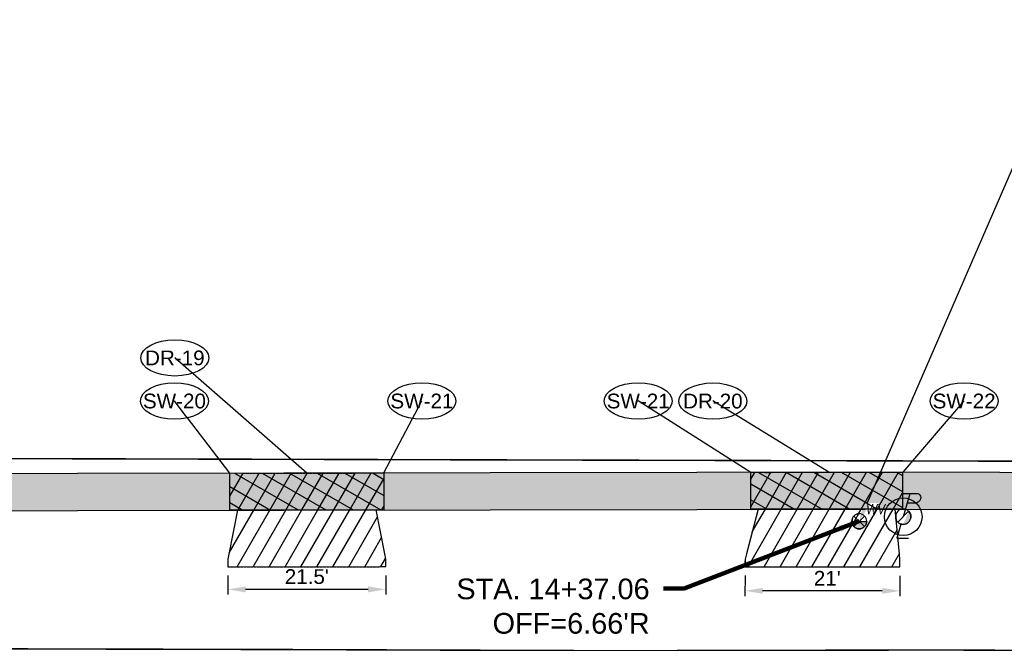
# Model space of a CAD drawing. Extents: x 193175 to 389459, y 288695 to 577709.
# Tile 23 of 30: x 195094 to 195228, y 288788 to 288872. Entities that reach past the tile are written whole.
import ezdxf
from ezdxf import colors
from ezdxf.entities.mleader import LeaderData, LeaderLine
from ezdxf.enums import TextEntityAlignment as Align
from ezdxf.math import Vec2, Vec3

# ---------------------------------------------------------------- set-up
doc = ezdxf.new("R2010")
doc.units = 0
doc.header["$MEASUREMENT"] = 0
doc.header["$PDSIZE"] = 5
doc.linetypes.add('c_p-bn-work-lim', pattern=[0.2, 0.1, -0.1])
doc.linetypes.add('c_p-pv-road-Saw', pattern=[0.4, 0.35, -0.05])
doc.layers.add('0_Working', color=4, linetype='Continuous', plot=False)
for name, color, linetype in [('AN-Text-Notes-Balloon', 7, 'Continuous'), ('C_P-BN-Work-Lim', 2, 'c_p-bn-work-lim'), ('C_P-PV-Drive-Conc', 254, 'Continuous'), ('C_P-PV-Drive-Conc-Hatch', 8, 'Continuous'), ('C_P-PV-Road-Saw', 255, 'c_p-pv-road-Saw'), ('C_P-PV-Walk-Conc', 254, 'Continuous'), ('C_P-PV-Walk-Hatch', 250, 'Continuous'), ('C_P-PV-Walk-Hatch-6IN', 250, 'Continuous'), ('C_P-PV-Walk-Joint', 253, 'Continuous'), ('C_P-PV-Walk-Text', 7, 'Continuous'), ('C_X-UT-Elec-Struc-WO', 7, 'Continuous'), ('C_X-UT-Wat-Struc', 154, 'Continuous'), ('C_X-UT-Wat-Struc-WO', 7, 'Continuous'), ('G_X-AN-Text-Dim', 251, 'Continuous')]:
    doc.layers.add(name, color=color, linetype=linetype)
doc.styles.add('CT_P-Dim', font='arial.ttf')
doc.styles.add('CT_P-Symb', font='arial.ttf')
doc.styles.add('CT_P-Text', font='arial.ttf')
doc.styles.add('CT_X-Symb-N', font='ARIALNI.TTF')
doc.styles.get("Standard").update_dxf_attribs({"font": 'simplex.shx'})
doc.dimstyles.new('CT_P-Dim-Eng_A', dxfattribs={"dimtxt": 0.1, "dimasz": 0.12, "dimexe": 0.035, "dimexo": 0.06, "dimgap": 0.035, "dimtad": 1, "dimdsep": 46, "dimtxsty": 'CT_P-Dim', "dimcen": 0, "dimclrd": 256, "dimclre": 256, "dimclrt": 256, "dimaunit": 1, "dimadec": 6, "dimazin": 0, "dimtfac": 0.75, "dimtix": 1, "dimtmove": 1, "dimatfit": 0, "dimfxl": 1, "dimtolj": 1, "dimtzin": 0, "dimlwd": -1, "dimlwe": -1, "dimarcsym": 0})
pattern_1 = [(60, (0, 0), (-1.623797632, 0.9375), []), (150, (0, 0), (-0.9375, -1.623797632), [])]

# ---------------------------------------------------------------- blocks, each defined once
blk = doc.blocks.new('*D348')
at = {"layer": 'Defpoints', "color": 0, "transparency": 16777216}
for p in [(195122.65, 288798.26), (195144.06, 288798.27), (195122.65, 288795.18)]:
    blk.add_point(p, dxfattribs=at)
at = {"layer": 'G_X-AN-Text-Dim', "transparency": 16777216}
for p, q in [((195122.65, 288797.06), (195122.65, 288794.48)), ((195144.06, 288797.07), (195144.06, 288794.49)), ((195141.66, 288795.19), (195125.05, 288795.18))]:
    blk.add_line(p, q, dxfattribs=at)
for points in [[(195125.05, 288795.58), (195125.05, 288794.78), (195122.65, 288795.18)], [(195141.66, 288795.59), (195141.66, 288794.79), (195144.06, 288795.19)]]:
    blk.add_solid(points, dxfattribs=at)
at = {"layer": 'G_X-AN-Text-Dim', "transparency": 16777216, "insert": (195133.35, 288796.91), "char_height": 2, "attachment_point": 5, "rotation": 0.0154, "style": 'CT_P-Dim'}
blk.add_mtext("\\A1;21.5'", dxfattribs=at)
blk = doc.blocks.new('*D349')
at = {"layer": 'Defpoints', "color": 0, "transparency": 16777216}
for p in [(195192.76, 288798.26), (195213.77, 288798.24), (195192.75, 288794.99)]:
    blk.add_point(p, dxfattribs=at)
at = {"layer": 'G_X-AN-Text-Dim', "transparency": 16777216}
for p, q in [((195192.76, 288797.06), (195192.75, 288794.29)), ((195213.77, 288797.04), (195213.77, 288794.28)), ((195211.37, 288794.98), (195195.15, 288794.99))]:
    blk.add_line(p, q, dxfattribs=at)
for points in [[(195195.16, 288795.39), (195195.15, 288794.59), (195192.75, 288794.99)], [(195211.37, 288795.38), (195211.37, 288794.58), (195213.77, 288794.98)]]:
    blk.add_solid(points, dxfattribs=at)
at = {"layer": 'G_X-AN-Text-Dim', "transparency": 16777216, "insert": (195203.91, 288796.69), "char_height": 2, "attachment_point": 5, "rotation": 359.9567, "style": 'CT_P-Dim'}
blk.add_mtext("\\A1;21'", dxfattribs=at)
blk = doc.blocks.new('C_P-AN-ML-Oval-L')
at = {"transparency": 16777216}
blk.add_wipeout([(0.1836, 0.0607), (0.1956, 0.0504), (0.2064, 0.0382), (0.2146, 0.0246), (0.219, 0.0124), (0.2206, -0.0009), (0.2188, -0.0153), (0.2135, -0.0288), (0.2054, -0.0414), (0.1955, -0.0524), (0.1837, -0.0626), (0.1708, -0.0716), (0.1395, -0.0876), (0.108, -0.0987), (0.075, -0.1065), (0.0382, -0.1116), (0.0006, -0.1133), (-0.0364, -0.1116), (-0.073, -0.1067), (-0.1051, -0.0992), (-0.1361, -0.0885), (-0.1509, -0.0819), (-0.1651, -0.0742), (-0.1784, -0.0656), (-0.1905, -0.0559), (-0.2025, -0.0435), (-0.212, -0.0292), (-0.2174, -0.0156), (-0.2194, -0.001), (-0.2174, 0.0135), (-0.2124, 0.0266), (-0.2055, 0.0377), (-0.1966, 0.0482), (-0.1842, 0.0593), (-0.1707, 0.0689), (-0.1553, 0.0777), (-0.1393, 0.0853), (-0.1059, 0.097), (-0.0697, 0.1053), (-0.0349, 0.1098), (0.0006, 0.1113), (0.0369, 0.1098), (0.0726, 0.105), (0.1075, 0.0969), (0.1399, 0.0855), (0.1704, 0.0698)], dxfattribs=at)
blk.add_ellipse((0.0006, -0.001), major_axis=(-0.2306, 0), ratio=0.532621, dxfattribs=at)
at = {"transparency": 16777216, "style": 'CT_P-Symb'}
blk.add_attdef('XX-X', text='', height=0.1, dxfattribs=at).set_placement((0.0006, -0.001), align=Align.MIDDLE)
blk = doc.blocks.new('_None')
blk = doc.blocks.new('C_X-UT-Wat-Valve-T-ADJ')
blk.add_wipeout([(0, 0.0461), (-0.0119, 0.0445), (-0.023, 0.0399), (-0.0326, 0.0326), (-0.0399, 0.023), (-0.0445, 0.0119), (-0.0461, 0), (-0.0445, -0.0119), (-0.0399, -0.023), (-0.0326, -0.0326), (-0.023, -0.0399), (-0.0119, -0.0445), (0, -0.0461), (0.0119, -0.0445), (0.023, -0.0399), (0.0326, -0.0326), (0.0399, -0.023), (0.0445, -0.0119), (0.0461, 0), (0.0445, 0.0119), (0.0399, 0.023), (0.0326, 0.0326), (0.023, 0.0399), (0.0119, 0.0445)]).dxf.layer = 'C_X-UT-Wat-Struc-WO'
h = blk.add_hatch(color=248)
h.dxf.hatch_style = 1
h.paths.add_polyline_path([(-0.051, 0), (0.051, 0), (0.0501, -0.01), (0.0471, -0.0195), (0.0424, -0.0284), (0.0361, -0.0361), (0.0284, -0.0424), (0.0195, -0.0471), (0.01, -0.0501), (0, -0.051), (-0.01, -0.0501), (-0.0195, -0.0471), (-0.0284, -0.0424), (-0.0361, -0.0361), (-0.0424, -0.0284), (-0.0471, -0.0195), (-0.0501, -0.01)])
at = {"flags": 128}
blk.add_lwpolyline([(0.051, 0, 1), (-0.051, 0, 1)], format="xyb", close=True, dxfattribs=at)
at = {"color": 153, "linetype": 'Continuous'}
blk.add_lwpolyline([(-0.051, 0), (0.051, 0), (0.0501, -0.01), (0.0471, -0.0195), (0.0424, -0.0284), (0.0361, -0.0361), (0.0284, -0.0424), (0.0195, -0.0471), (0.01, -0.0501), (0, -0.051), (-0.01, -0.0501), (-0.0195, -0.0471), (-0.0284, -0.0424), (-0.0361, -0.0361), (-0.0424, -0.0284), (-0.0471, -0.0195), (-0.0501, -0.01)], close=True, dxfattribs=at)
at = {"insert": (0.0474, 0.1178), "char_height": 0.07, "width": 0.077841, "attachment_point": 1, "style": 'CT_X-Symb-N', "bg_fill": 3, "box_fill_scale": 1.1, "bg_fill_color": 256, "bg_fill_transparency": 0}
blk.add_mtext('WV', dxfattribs=at)
for p, q in [((-0.0361, -0.0361), (0.0361, 0.0361)), ((0.0361, -0.0361), (-0.0361, 0.0361))]:
    blk.add_line(p, q)
blk = doc.blocks.new('_C_P-UT-TELE-POLE ADJ')
at = {"flags": 128}
blk.add_lwpolyline([(0.028, 0.1), (0.0821, 0.1, 0.211724), (0.1204, 0.1164, 0.674769), (0.1009, 0.1657), (-0.013, 0.1657)], format="xyb", dxfattribs=at)
blk.add_wipeout([(0.0008, 0.0521), (0.0086, 0.0514), (0.0175, 0.0491), (0.0248, 0.0458), (0.0323, 0.0408), (0.0382, 0.0353), (0.0431, 0.0292), (0.0478, 0.0206), (0.0501, 0.014), (0.0519, 0.0036), (0.0517, -0.0057), (0.0496, -0.0159), (0.0461, -0.0242), (0.0414, -0.0316), (0.037, -0.0367), (0.0296, -0.0428), (0.0239, -0.0463), (0.0157, -0.0496), (0.0068, -0.0516), (-0.0023, -0.052), (-0.0105, -0.051), (-0.0205, -0.0478), (-0.029, -0.0433), (-0.0345, -0.039), (-0.041, -0.0321), (-0.0465, -0.0235), (-0.0497, -0.0154), (-0.0518, -0.0051), (-0.0517, 0.0064), (-0.0487, 0.0185), (-0.0436, 0.0285), (-0.038, 0.0356), (-0.0297, 0.0428), (-0.0218, 0.0473), (-0.0138, 0.0502), (-0.0078, 0.0515)]).dxf.layer = 'C_X-UT-Elec-Struc-WO'
h = blk.add_hatch(color=248)
h.dxf.hatch_style = 1
edge = h.paths.add_edge_path()
edge.add_line((-0.0394, -0.0394), (0.0394, 0.0394))
edge.add_arc((0, 0), 0.0557, -90, 45, ccw=False)
edge.add_arc((0, 0), 0.0557, 225, 270, ccw=False)
for points in [[(0.047, 0.1657), (0, 0)], [(-0.0164, -0.0532), (-0.0457, -0.1546), (0.0395, -0.1546)]]:
    blk.add_lwpolyline(points, dxfattribs=at)
for points in [[(-0.0557, 0, 1), (0.0557, 0, 1)], [(-0.0394, -0.0394), (0.0394, 0.0394, -0.668179), (0, -0.0557, -0.198912)]]:
    blk.add_lwpolyline(points, format="xyb", close=True, dxfattribs=at)
blk = doc.blocks.new('*U326')
at = {"layer": 'C_P-PV-Walk-Text', "color": 7, "linetype": 'Continuous', "lineweight": -3, "insert": (195179.83, 288792.9), "char_height": 2.8, "width": 26.1079, "attachment_point": 6, "style": 'CT_P-Text', "bg_fill": 3, "box_fill_scale": 1.178571, "bg_fill_color": 256, "bg_fill_true_color": 13158600, "bg_fill_transparency": 0}
blk.add_mtext("{\\C256;STA. 14+37.06\\POFF=6.66'R}", dxfattribs=at)
at = {"layer": 'C_P-PV-Walk-Text', "color": 7, "linetype": 'Continuous', "lineweight": -3}
blk.add_leader([(195208.24, 288804.41), (195184.53, 288795.31), (195181.73, 288795.31)], dimstyle='CT_P-Dim-Eng_A', override={"dimscale": 1, "dimasz": 2.8, "dimclrd": 256, "dimlwd": 65535}, dxfattribs=at)

msp = doc.modelspace()

# ---------------------------------------------------------------- hatches: boundary and pattern name
at = {"layer": 'C_P-PV-Walk-Hatch', "transparency": 33554559}
h = msp.add_hatch(color=256, dxfattribs=at)
h.dxf.hatch_style = 1
h.paths.add_polyline_path([(194615.352, 288806.297), (194906.298, 288805.581), (195214.205, 288806.079), (195332.143, 288805.68), (195578.045, 288806.142), (195597.613, 288806.105), (195671.47, 288805.91), (195671.483, 288810.913), (195597.626, 288811.105), (195578.047, 288811.142), (195332.138, 288810.68), (195214.205, 288811.079), (194906.304, 288810.581), (194615.351, 288811.297)])
at = {"layer": 'C_P-PV-Walk-Hatch-6IN'}
h = msp.add_hatch(dxfattribs=at)
h.set_pattern_fill('ANSI37', color=256, scale=0.75, angle=15)
h.set_pattern_definition(pattern_1)
h.paths.add_polyline_path([(195122.939, 288805.933), (195122.931, 288810.931), (195143.773, 288810.965), (195143.773, 288805.965)])

# ---------------------------------------------------------------- linework, layer by layer
at = {"layer": '0_Working'}
msp.add_circle((195214.204, 288805.035), 2.552, dxfattribs=at)
at = {"layer": 'C_P-BN-Work-Lim', "color": 7, "const_width": 0.2, "flags": 128}
msp.add_lwpolyline([(194622.189, 288787.33), (194631.171, 288787.251), (194677.804, 288787.356), (194720.698, 288787.087), (194765.017, 288787.172), (194811.787, 288787.364), (194858.319, 288787.382), (194906.011, 288787.193), (194950.224, 288787.231), (194998.847, 288787.165), (195044.751, 288787.168), (195084.672, 288787.148), (195129.709, 288787.037), (195174.975, 288786.876), (195219.015, 288786.975), (195258.534, 288786.796), (195304.582, 288787.178), (195354.047, 288786.598), (195400.591, 288787.231), (195451.245, 288786.678), (195496.301, 288786.517), (195540.89, 288786.337), (195590.267, 288786.241), (195635.676, 288786.538), (195683.127, 288786.255), (195692.253, 288786.339), (195692.019, 288811.652), (195672.656, 288811.41), (195597.627, 288811.605), (195537.612, 288811.758), (195472.585, 288811.933), (195412.57, 288812.087), (195342.543, 288812.262), (195277.516, 288812.436), (195217.501, 288812.59), (195152.484, 288812.754), (195082.457, 288812.939), (195017.43, 288813.104), (194957.415, 288813.268), (194892.389, 288813.432), (194829.373, 288813.596), (194759.345, 288813.781), (194694.329, 288813.945), (194643.772, 288814.08), (194603.062, 288814.184), (194603.039, 288787.499), (194213.805, 288787.644), (193817.153, 288787.833), (193817.327, 288764.04), (193975.26, 288765.115), (194035.317, 288765.56), (194095.334, 288765.496), (194155.349, 288765.332), (194212.364, 288765.189), (194272.389, 288765.035), (194332.404, 288764.881), (194392.419, 288764.727), (194452.445, 288764.573), (194512.46, 288764.409), (194572.485, 288764.254), (194622.128, 288764.125)], close=True, dxfattribs=at)
at = {"layer": 'C_P-PV-Drive-Conc', "flags": 128}
msp.add_lwpolyline([(195123.939, 288805.933), (195122.79, 288799.975), (195122.652, 288799.26), (195122.652, 288798.26), (195144.056, 288798.266), (195144.056, 288799.266), (195143.918, 288799.987), (195142.773, 288805.963)], close=True, dxfattribs=at)
at = {"layer": 'C_P-PV-Road-Saw', "flags": 128}
for points in [[(195124.697, 288810.934), (195142.025, 288810.962)], [(195195.453, 288811.048), (195212.795, 288811.076)], [(195122.652, 288799.26), (195122.652, 288798.26), (195144.056, 288798.266), (195144.056, 288799.266)], [(195192.758, 288799.26), (195192.757, 288798.26), (195213.77, 288798.244), (195213.771, 288799.244)]]:
    msp.add_lwpolyline(points, dxfattribs=at)
at = {"layer": 'C_P-PV-Walk-Conc', "flags": 128}
msp.add_lwpolyline([(194615.352, 288806.297), (194906.298, 288805.581), (195214.205, 288806.079), (195332.143, 288805.68), (195578.045, 288806.142), (195597.613, 288806.105), (195671.47, 288805.91), (195671.483, 288810.913), (195597.626, 288811.105), (195578.047, 288811.142), (195332.138, 288810.68), (195214.205, 288811.079), (194906.304, 288810.581), (194615.351, 288811.297)], close=True, dxfattribs=at)
at = {"layer": 'C_P-PV-Walk-Hatch-6IN', "flags": 128}
msp.add_lwpolyline([(195122.939, 288805.933), (195122.931, 288810.931), (195143.773, 288810.965), (195143.773, 288805.965)], close=True, dxfattribs=at)

# ---------------------------------------------------------------- dimensions: what is measured, and where the dimension line sits
at = {"layer": 'G_X-AN-Text-Dim'}
for base, p1, p2, angle, text, picture, middle in [((195122.653, 288795.183), (195144.056, 288798.266), (195122.652, 288798.26), 180.01535, "21.5'", '*D348', (195133.354, 288795.186)), ((195192.755, 288794.992), (195213.77, 288798.244), (195192.757, 288798.26), 179.95673, "21'", '*D349', (195203.91, 288794.984))]:
    dim = msp.add_linear_dim(base=base, p1=p1, p2=p2, angle=angle, text=text, dimstyle='CT_P-Dim-Eng_A', override={"dimdec": 1, "dimpost": "'", "dimtmove": 0}, dxfattribs=at)
    dim.commit()
    dim.dimension.update_dxf_attribs({"geometry": picture, "text_midpoint": middle, "dimtype": 161})

# ---------------------------------------------------------------- leaders
at = {"layer": 'AN-Text-Notes-Balloon'}
ml = msp.add_multileader_block('Standard', dxfattribs=at)
ml.set_content('C_P-AN-ML-Oval-L', color=256, scale=20)
ml.set_attribute('XX-X', 'DR-19', width=0)
ml.set_leader_properties(color=256, linetype='ByLayer', lineweight=-1)
ml.set_arrow_properties(name='NONE')
ml.build(insert=Vec2(0, 0))
ml.multileader.update_dxf_attribs({"has_dogleg": 0, "text_right_attachment_type": 3, "dogleg_length": 0.06, "arrow_head_size": 2.4, "scale": 20, "block_connection_type": 1})
ctx = ml.context
ctx.base_point, ctx.scale, ctx.char_height, ctx.arrow_head_size, ctx.landing_gap_size, ctx.plane_origin = Vec3(195115.451, 288826.58), 20, 1.6, 2.4, 0.5, Vec3(195113.868, 288813.878)
ctx.right_attachment, ctx.attachment_type = 3, 1
notes = []
notes.append((ctx, [(1, (1, 1, 0), (195116.651, 288826.58), (-1, 0), 1.2, [(0, [(195133.361, 288810.948)], 0, [])])]))
ctx.block.insert = Vec3(195115.451, 288826.58)
ml = msp.add_multileader_block('Standard', dxfattribs=at)
ml.set_content('C_P-AN-ML-Oval-L', color=256, scale=20)
ml.set_attribute('XX-X', 'SW-20', width=0)
ml.set_leader_properties(color=256, linetype='ByLayer', lineweight=-1)
ml.set_arrow_properties(name='NONE')
ml.build(insert=Vec2(0, 0))
ml.multileader.update_dxf_attribs({"has_dogleg": 0, "text_right_attachment_type": 3, "dogleg_length": 0.06, "arrow_head_size": 2.4, "scale": 20, "block_connection_type": 1})
ctx = ml.context
ctx.base_point, ctx.scale, ctx.char_height, ctx.arrow_head_size, ctx.landing_gap_size, ctx.plane_origin = Vec3(195115.394, 288820.735), 20, 1.6, 2.4, 0.5, Vec3(195093.119, 288808.573)
ctx.right_attachment, ctx.attachment_type = 3, 1
notes.append((ctx, [(1, (1, 1, 0), (195116.594, 288820.735), (-1, 0), 1.2, [(0, [(195122.931, 288810.931)], 0, [])])]))
ctx.block.insert = Vec3(195115.394, 288820.735)
ml = msp.add_multileader_block('Standard', dxfattribs=at)
ml.set_content('C_P-AN-ML-Oval-L', color=256, scale=20)
ml.set_attribute('XX-X', 'SW-21', width=0)
ml.set_leader_properties(color=256, linetype='ByLayer', lineweight=-1)
ml.set_arrow_properties(name='NONE')
ml.build(insert=Vec2(0, 0))
ml.multileader.update_dxf_attribs({"has_dogleg": 0, "text_right_attachment_type": 3, "dogleg_length": 0.06, "arrow_head_size": 2.4, "scale": 20, "block_connection_type": 1})
ctx = ml.context
ctx.base_point, ctx.scale, ctx.char_height, ctx.arrow_head_size, ctx.landing_gap_size, ctx.plane_origin = Vec3(195148.945, 288820.735), 20, 1.6, 2.4, 0.5, Vec3(195126.671, 288808.573)
ctx.right_attachment, ctx.attachment_type = 3, 1
notes.append((ctx, [(0, (1, 1, 0), (195147.745, 288820.735), (1, 0), 1.2, [(0, [(195143.773, 288810.965)], 0, [])])]))
ctx.block.insert = Vec3(195148.945, 288820.735)
ml = msp.add_multileader_block('Standard', dxfattribs=at)
ml.set_content('C_P-AN-ML-Oval-L', color=256, scale=20)
ml.set_attribute('XX-X', 'SW-21', width=0)
ml.set_leader_properties(color=256, linetype='ByLayer', lineweight=-1)
ml.set_arrow_properties(name='NONE')
ml.build(insert=Vec2(0, 0))
ml.multileader.update_dxf_attribs({"has_dogleg": 0, "text_right_attachment_type": 3, "dogleg_length": 0.06, "arrow_head_size": 2.4, "scale": 20, "block_connection_type": 1})
ctx = ml.context
ctx.base_point, ctx.scale, ctx.char_height, ctx.arrow_head_size, ctx.landing_gap_size, ctx.plane_origin = Vec3(195178.267, 288820.735), 20, 1.6, 2.4, 0.5, Vec3(195155.992, 288808.573)
ctx.right_attachment, ctx.attachment_type = 3, 1
notes.append((ctx, [(1, (1, 1, 0), (195179.467, 288820.735), (-1, 0), 1.2, [(0, [(195193.539, 288811.047)], 0, [])])]))
ctx.block.insert = Vec3(195178.267, 288820.735)
ml = msp.add_multileader_block('Standard', dxfattribs=at)
ml.set_content('C_P-AN-ML-Oval-L', color=256, scale=20)
ml.set_attribute('XX-X', 'DR-20', width=0)
ml.set_leader_properties(color=256, linetype='ByLayer', lineweight=-1)
ml.set_arrow_properties(name='NONE')
ml.build(insert=Vec2(0, 0))
ml.multileader.update_dxf_attribs({"has_dogleg": 0, "text_right_attachment_type": 3, "dogleg_length": 0.06, "arrow_head_size": 2.4, "scale": 20, "block_connection_type": 1})
ctx = ml.context
ctx.base_point, ctx.scale, ctx.char_height, ctx.arrow_head_size, ctx.landing_gap_size, ctx.plane_origin = Vec3(195188.389, 288820.729), 20, 1.6, 2.4, 0.5, Vec3(195184.639, 288806.675)
ctx.right_attachment, ctx.attachment_type = 3, 1
notes.append((ctx, [(1, (1, 1, 0), (195189.589, 288820.729), (-1, 0), 1.2, [(0, [(195204.124, 288811.062)], 0, [])])]))
ctx.block.insert = Vec3(195188.389, 288820.729)
ml = msp.add_multileader_block('Standard', dxfattribs=at)
ml.set_content('C_P-AN-ML-Oval-L', color=256, scale=20)
ml.set_attribute('XX-X', 'SW-22', width=0)
ml.set_leader_properties(color=256, linetype='ByLayer', lineweight=-1)
ml.set_arrow_properties(name='NONE')
ml.build(insert=Vec2(0, 0))
ml.multileader.update_dxf_attribs({"has_dogleg": 0, "text_right_attachment_type": 3, "dogleg_length": 0.06, "arrow_head_size": 2.4, "scale": 20, "block_connection_type": 1})
ctx = ml.context
ctx.base_point, ctx.scale, ctx.char_height, ctx.arrow_head_size, ctx.landing_gap_size, ctx.plane_origin = Vec3(195222.451, 288820.735), 20, 1.6, 2.4, 0.5, Vec3(195200.176, 288808.573)
ctx.right_attachment, ctx.attachment_type = 3, 1
notes.append((ctx, [(0, (1, 1, 0), (195221.251, 288820.735), (1, 0), 1.2, [(0, [(195214.205, 288811.079)], 0, [])])]))
ctx.block.insert = Vec3(195222.451, 288820.735)
at = {"layer": 'C_P-PV-Walk-Text'}
ml = msp.add_multileader_mtext('Standard', dxfattribs=at)
ml.set_content('PR. SCHOOL CROSSING AHEAD ASSEMBLY SIGN,\\PS1-1\\PS4-3P\\PW16-2APS', color=256, style='CT_P-Text')
ml.set_leader_properties(color=256)
ml.build(insert=Vec2(0, 0))
ml.multileader.update_dxf_attribs({"dogleg_length": 0.1, "arrow_head_size": 2.8, "scale": 20})
ctx = ml.context
ctx.base_point, ctx.scale, ctx.char_height, ctx.arrow_head_size, ctx.landing_gap_size, ctx.plane_origin = Vec3(194782.6, 288869.101), 20, 2.8, 2.8, 1.2, Vec3(194888.31, 288888.288)
notes.append((ctx, [(0, (1, 1, 0), (194780.6, 288869.101), (1, 0), 2, [(0, [(194779.45, 288814.151)], 0, [])])]))
ctx.mtext.insert, ctx.mtext.width, ctx.mtext.defined_height, ctx.mtext.flow_direction = Vec3(194783.8, 288870.524), 39.83728, 1.017, 5
ml = msp.add_multileader_mtext('Standard', dxfattribs=at)
ml.set_content('EX. 3" PVC PIPE TO BE TRENCHED THROUGH SIDEWALK, THEN RECONNECTED AFTER SIDEWALK,\\PD-5.', color=256, style='CT_P-Text')
ml.set_leader_properties(color=256)
ml.build(insert=Vec2(0, 0))
ml.multileader.update_dxf_attribs({"dogleg_length": 0.1, "arrow_head_size": 2.8, "scale": 20})
ctx = ml.context
ctx.base_point, ctx.scale, ctx.char_height, ctx.arrow_head_size, ctx.landing_gap_size, ctx.plane_origin = Vec3(195413.082, 288862.797), 20, 2.8, 2.8, 1.2, Vec3(195472.31, 288874.712)
ctx.text_align_type = 2
notes.append((ctx, [(1, (1, 1, 0), (195459.872, 288862.797), (-1, 0), 2, [(0, [(195453.703, 288810.909)], 0, [])])]))
ctx.mtext.insert, ctx.mtext.width, ctx.mtext.defined_height, ctx.mtext.alignment, ctx.mtext.flow_direction = Vec3(195456.672, 288864.221), 42.72705, 1.017, 3, 5
ml = msp.add_multileader_mtext('Standard', dxfattribs=at)
ml.set_content("PR. 5' CONCRETE SIDEWALK, S-2", color=256, style='CT_P-Text')
ml.set_leader_properties(color=256)
ml.build(insert=Vec2(0, 0))
ml.multileader.update_dxf_attribs({"text_right_attachment_type": 3, "dogleg_length": 0.1, "arrow_head_size": 2.8, "scale": 20})
ctx = ml.context
ctx.base_point, ctx.scale, ctx.char_height, ctx.arrow_head_size, ctx.landing_gap_size, ctx.plane_origin = Vec3(194904.431, 288855.58), 20, 2.8, 2.8, 1.2, Vec3(194987.917, 288850.097)
ctx.right_attachment = 3
notes.append((ctx, [(0, (1, 1, 0), (194902.431, 288855.58), (1, 0), 2, [(0, [(194900.397, 288810.595)], 0, [])])]))
ctx.mtext.insert, ctx.mtext.width, ctx.mtext.defined_height, ctx.mtext.flow_direction = Vec3(194905.631, 288857.256), 39.41656, 12.332, 5
ml = msp.add_multileader_mtext('Standard', dxfattribs=at)
ml.set_content('CONSTRUCTION WORK LIMITS / RIGHT-OF-WAY', color=256, style='CT_P-Text')
ml.set_leader_properties(color=256)
ml.build(insert=Vec2(0, 0))
ml.multileader.update_dxf_attribs({"text_right_attachment_type": 3, "dogleg_length": 0.1, "arrow_head_size": 2.8, "scale": 20})
ctx = ml.context
ctx.base_point, ctx.scale, ctx.char_height, ctx.arrow_head_size, ctx.landing_gap_size, ctx.plane_origin = Vec3(194712.441, 288844.752), 20, 2.8, 2.8, 1.2, Vec3(194767.867, 288861.838)
ctx.right_attachment = 3
notes.append((ctx, [(0, (1, 1, 0), (194710.441, 288844.752), (1, 0), 2, [(0, [(194700.653, 288813.929)], 0, [])])]))
ctx.mtext.insert, ctx.mtext.width, ctx.mtext.defined_height, ctx.mtext.flow_direction = Vec3(194713.641, 288846.176), 31.21572, 1.017, 5
ml = msp.add_multileader_mtext('Standard', dxfattribs=at)
ml.set_content('\\pxt1;PR. SAWCUT AT ALL DRIVEWAYS\\P\\ptz;(TYP.)', color=256, style='CT_P-Text')
ml.set_leader_properties(color=256)
ml.build(insert=Vec2(0, 0))
ml.multileader.update_dxf_attribs({"dogleg_length": 0.1, "arrow_head_size": 2.8, "scale": 20})
ctx = ml.context
ctx.base_point, ctx.scale, ctx.char_height, ctx.arrow_head_size, ctx.landing_gap_size, ctx.plane_origin = Vec3(195373.88, 288841.388, 5.235), 20, 2.8, 2.8, 1.2, Vec3(195456.789, 288845.553, 5.235)
ctx.text_align_type = 2
notes.append((ctx, [(1, (1, 1, 0), (195402.456, 288841.388, 5.235), (-1, 0), 2, [(0, [(195397.395, 288810.803, 5.235)], 0, [])])]))
ctx.mtext.insert, ctx.mtext.width, ctx.mtext.defined_height, ctx.mtext.alignment, ctx.mtext.flow_direction = Vec3(195399.256, 288843.199, 5.235), 24.50604, 1.017, 3, 5
ml = msp.add_multileader_mtext('Standard', dxfattribs=at)
ml.set_content('CONSTRUCTION WORK LIMITS / RIGHT-OF-WAY', color=256, style='CT_P-Text')
ml.set_leader_properties(color=256)
ml.build(insert=Vec2(0, 0))
ml.multileader.update_dxf_attribs({"dogleg_length": 0.1, "arrow_head_size": 2.8, "scale": 20})
ctx = ml.context
ctx.base_point, ctx.scale, ctx.char_height, ctx.arrow_head_size, ctx.landing_gap_size, ctx.plane_origin = Vec3(195411.726, 288835.503), 20, 2.8, 2.8, 1.2, Vec3(195510.649, 288866.258)
ctx.text_align_type = 2
notes.append((ctx, [(1, (1, 1, 0), (195447.118, 288835.503), (-1, 0), 2, [(0, [(195448.554, 288811.995)], 0, [])])]))
ctx.mtext.insert, ctx.mtext.width, ctx.mtext.defined_height, ctx.mtext.alignment, ctx.mtext.flow_direction = Vec3(195443.918, 288836.927), 31.21572, 1.017, 3, 5
ml = msp.add_multileader_mtext('Standard', dxfattribs=at)
ml.set_content("10' SIDEWALK TRANSITION FROM 5' TO 4' BETWEEN STA 2+66.90' AND 3+09.50'", color=256, style='CT_P-Text')
ml.set_leader_properties(color=256)
ml.build(insert=Vec2(0, 0))
ml.multileader.update_dxf_attribs({"text_right_attachment_type": 3, "dogleg_length": 0.1, "arrow_head_size": 2.8, "scale": 20})
ctx = ml.context
ctx.base_point, ctx.scale, ctx.char_height, ctx.arrow_head_size, ctx.landing_gap_size, ctx.plane_origin = Vec3(194118.907, 288795.62), 20, 2.8, 2.8, 1.2, Vec3(194197.657, 288806.169)
ctx.right_attachment = 3
notes.append((ctx, [(0, (1, 1, 0), (194116.907, 288795.62), (1, 0), 2, [(1, [(194084.041, 288771.507), (194126.712, 288771.41)], 0, [])])]))
ctx.mtext.insert, ctx.mtext.width, ctx.mtext.defined_height, ctx.mtext.flow_direction = Vec3(194120.107, 288797.045), 78.15679, 1.017, 5
for ctx, leaders in notes:
    for number, flags, end, landing, length, lines in leaders:
        leader = LeaderData()
        leader.index, (leader.has_last_leader_line, leader.has_dogleg_vector, leader.attachment_direction) = number, flags
        leader.last_leader_point, leader.dogleg_vector, leader.dogleg_length = Vec3(end), Vec3(landing), length
        for number, points, colour, breaks in lines:
            line = LeaderLine()
            line.index, line.vertices, line.color, line.breaks = number, Vec3.list(points), colors.encode_raw_color(colour), breaks
            leader.lines.append(line)
        ctx.leaders.append(leader)

# ---------------------------------------------------------------- next in the draw order: block references
at = {"layer": '0_Working', "xscale": 18.75, "yscale": 18.75}
msp.add_blockref('_C_P-UT-TELE-POLE ADJ', (195214.204, 288805.035), dxfattribs=at)
at = {"layer": 'C_X-UT-Wat-Struc', "xscale": 20, "yscale": 20}
msp.add_blockref('C_X-UT-Wat-Valve-T-ADJ', (195208.237, 288804.409), dxfattribs=at)

# ---------------------------------------------------------------- next in the draw order: hatches: boundary and pattern name
at = {"layer": 'C_P-PV-Drive-Conc-Hatch'}
h = msp.add_hatch(dxfattribs=at)
h.set_pattern_fill('ANSI31', color=256, scale=0.75, angle=15)
h.set_pattern_definition([(60, (0, 0), (-1.623797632, 0.9375), [])])
h.paths.add_polyline_path([(195602.288, 288806.093), (195600.929, 288799.364), (195600.781, 288798.63), (195600.786, 288797.63), (195624.178, 288797.747), (195624.174, 288798.743), (195624.061, 288799.389), (195622.908, 288806.039)])
h.paths.add_polyline_path([(195536.059, 288806.063), (195533.095, 288799.327), (195532.632, 288798.272), (195532.623, 288797.258), (195550.623, 288797.265), (195550.615, 288798.277), (195550.076, 288799.328), (195546.611, 288806.083)])
h.paths.add_polyline_path([(195469.909, 288805.939), (195471.419, 288804.456), (195472.115, 288799.533), (195472.109, 288798.797), (195472.1, 288797.805), (195495.191, 288797.597), (195495.2, 288798.597), (195494.457, 288799.645), (195490.398, 288805.376), (195490.38, 288805.978)])
h.paths.add_polyline_path([(195409.328, 288798.945), (195409.506, 288799.634), (195411.106, 288805.829), (195427.287, 288805.859), (195430.054, 288799.484), (195430.376, 288798.949), (195430.376, 288797.949), (195409.328, 288797.945)])
h.paths.add_polyline_path([(195389.596, 288805.788), (195388.002, 288799.762), (195387.801, 288798.999), (195387.799, 288798.003), (195404.168, 288797.952), (195404.171, 288798.952), (195403.998, 288799.614), (195402.371, 288805.812)])
h.paths.add_polyline_path([(195318.898, 288805.725), (195315.766, 288799.776), (195315.443, 288799.162), (195315.441, 288798.165), (195339.123, 288798.119), (195339.123, 288799.122), (195338.823, 288799.708), (195335.766, 288805.687)])
h.paths.add_polyline_path([(195258.679, 288805.928), (195256.823, 288799.959), (195256.591, 288799.212), (195256.59, 288798.212), (195273.396, 288798.199), (195273.397, 288799.199), (195273.214, 288799.854), (195271.533, 288805.885)])
h.paths.add_polyline_path([(195194.547, 288806.047), (195192.957, 288800.016), (195192.758, 288799.26), (195192.757, 288798.26), (195213.77, 288798.244), (195213.771, 288799.244), (195213.703, 288799.965), (195213.122, 288806.077)])
h.paths.add_polyline_path([(195123.939, 288805.933), (195122.79, 288799.975), (195122.652, 288799.26), (195122.652, 288798.26), (195144.056, 288798.266), (195144.056, 288799.266), (195143.918, 288799.987), (195142.773, 288805.963)])
h.paths.add_polyline_path([(195059.576, 288810.829), (195059.706, 288812.997), (195070.522, 288812.97), (195070.558, 288810.845)])
h.paths.add_polyline_path([(194996.131, 288805.726), (194996.131, 288805.066), (194993.028, 288799.802), (194992.352, 288798.655), (194992.343, 288797.655), (195000.017, 288797.579), (195015.593, 288797.928), (195015.581, 288798.928), (195015.192, 288799.943), (195013.06, 288805.504), (195013.059, 288805.753)])
h.paths.add_polyline_path([(194935.581, 288805.628), (194935.551, 288804.754), (194933.937, 288799.914), (194933.71, 288799.233), (194933.7, 288798.233), (194948.951, 288798.082), (194948.961, 288799.082), (194948.397, 288800.127), (194945.96, 288804.643), (194945.937, 288805.645)])
h.paths.add_polyline_path([(194866.311, 288805.679), (194865.649, 288803.352), (194862.73, 288799.898), (194862.734, 288799.174), (194862.739, 288798.174), (194879.403, 288798.262), (194879.397, 288799.262), (194879.394, 288799.955), (194877.299, 288804.586), (194877.309, 288805.652)])
h.paths.add_polyline_path([(194801.381, 288799.954), (194801.379, 288799.347), (194801.376, 288798.347), (194823.92, 288798.276), (194823.924, 288799.276), (194823.926, 288799.972), (194820.067, 288803.944), (194819.412, 288805.795), (194805.729, 288805.829), (194804.536, 288802.571)])
h.paths.add_polyline_path([(194737.688, 288805.996), (194736.029, 288800.394), (194735.814, 288799.668), (194735.807, 288798.668), (194751.834, 288798.554), (194751.841, 288799.554), (194751.68, 288800.123), (194750.029, 288805.966)])
h.paths.add_polyline_path([(194671.175, 288800.277), (194671.172, 288799.629), (194671.23, 288799.628), (194671.226, 288798.628), (194690.537, 288798.556), (194690.54, 288799.565), (194690.543, 288800.426), (194687.062, 288805.573), (194687.071, 288806.121), (194676.936, 288806.146), (194676.925, 288805.672)])
at = {"layer": 'C_P-PV-Walk-Hatch-6IN'}
h = msp.add_hatch(dxfattribs=at)
h.set_pattern_fill('ANSI37', color=256, scale=0.75, angle=15)
h.set_pattern_definition(pattern_1)
h.paths.add_polyline_path([(195193.547, 288806.047), (195193.539, 288811.047), (195214.122, 288811.078), (195214.122, 288806.078)])

# ---------------------------------------------------------------- next in the draw order: linework, layer by layer
at = {"layer": 'C_P-PV-Drive-Conc', "flags": 128}
msp.add_lwpolyline([(195194.547, 288806.047), (195192.957, 288800.016), (195192.758, 288799.26), (195192.757, 288798.26), (195213.77, 288798.244), (195213.771, 288799.244), (195213.703, 288799.965), (195213.122, 288806.077)], close=True, dxfattribs=at)
at = {"layer": 'C_P-PV-Walk-Hatch-6IN', "flags": 128}
msp.add_lwpolyline([(195193.547, 288806.047), (195193.539, 288811.047), (195214.122, 288811.078), (195214.122, 288806.078)], close=True, dxfattribs=at)

# ---------------------------------------------------------------- next in the draw order: leaders
at = {"layer": 'C_P-PV-Walk-Text'}
ml = msp.add_multileader_mtext('Standard', dxfattribs=at)
ml.set_content('EX. SCHOOL SIGN TO BE REPLACED WITH SOLAR FLASHING SCHOOL CROSSING ASSEMBLY SIGN, S1-1 AND \\PW16-7P\\PSTA. 8+57.72\\POFF=7.91R', color=256, style='CT_P-Text')
ml.set_leader_properties(color=256)
ml.build(insert=Vec2(0, 0))
ml.multileader.update_dxf_attribs({"dogleg_length": 0.1, "arrow_head_size": 2.8, "scale": 20})
ctx = ml.context
ctx.base_point, ctx.scale, ctx.char_height, ctx.arrow_head_size, ctx.landing_gap_size, ctx.plane_origin = Vec3(194637.732, 288870.916), 20, 2.8, 2.8, 1.2, Vec3(194742.597, 288861.144)
notes = []
notes.append((ctx, [(0, (1, 1, 0), (194635.732, 288870.916), (1, 0), 2, [(0, [(194629.364, 288803.34)], 0, [])])]))
ctx.mtext.insert, ctx.mtext.width, ctx.mtext.defined_height, ctx.mtext.flow_direction = Vec3(194638.932, 288872.339), 40.93168, 2.196, 5
ml = msp.add_multileader_mtext('Standard', dxfattribs=at)
ml.set_content('EX. VAVLE BOX ADJUSTED TO GRADE, R-9', color=256, style='CT_P-Text')
ml.set_leader_properties(color=256)
ml.build(insert=Vec2(0, 0))
ml.multileader.update_dxf_attribs({"dogleg_length": 0.1, "arrow_head_size": 2.8, "scale": 20})
ctx = ml.context
ctx.base_point, ctx.scale, ctx.char_height, ctx.arrow_head_size, ctx.landing_gap_size, ctx.plane_origin = Vec3(195237.428, 288867.042), 20, 2.8, 2.8, 1.2, Vec3(195194.71, 288794.765)
notes.append((ctx, [(0, (1, 1, 0), (195235.428, 288867.042), (1, 0), 2, [(0, [(195208.237, 288804.409)], 0, [])])]))
ctx.mtext.insert, ctx.mtext.width, ctx.mtext.defined_height, ctx.mtext.flow_direction = Vec3(195238.628, 288868.719), 30.40972, 1.017, 5
ml = msp.add_multileader_mtext('Standard', dxfattribs=at)
ml.set_content('EX. VAVLE BOX ADJUSTED TO GRADE, R-10', color=256, style='CT_P-Text')
ml.set_leader_properties(color=256)
ml.build(insert=Vec2(0, 0))
ml.multileader.update_dxf_attribs({"dogleg_length": 0.1, "arrow_head_size": 2.8, "scale": 20})
ctx = ml.context
ctx.base_point, ctx.scale, ctx.char_height, ctx.arrow_head_size, ctx.landing_gap_size, ctx.plane_origin = Vec3(195296.881, 288852.066), 20, 2.8, 2.8, 1.2, Vec3(195270.183, 288803.217)
ctx.text_align_type = 2
notes.append((ctx, [(1, (1, 1, 0), (195330.297, 288852.066), (-1, 0), 2, [(0, [(195332.138, 288806.201)], 0, [])])]))
ctx.mtext.insert, ctx.mtext.width, ctx.mtext.defined_height, ctx.mtext.alignment, ctx.mtext.flow_direction = Vec3(195327.097, 288853.743), 30.40972, 1.017, 3, 5
ml = msp.add_multileader_mtext('Standard', dxfattribs=at)
ml.set_content('EX. VAVLE BOX ADJUSTED TO GRADE, R-8', color=256, style='CT_P-Text')
ml.set_leader_properties(color=256)
ml.build(insert=Vec2(0, 0))
ml.multileader.update_dxf_attribs({"dogleg_length": 0.1, "arrow_head_size": 2.8, "scale": 20})
ctx = ml.context
ctx.base_point, ctx.scale, ctx.char_height, ctx.arrow_head_size, ctx.landing_gap_size, ctx.plane_origin = Vec3(194919.47, 288844.287), 20, 2.8, 2.8, 1.2, Vec3(194892.772, 288795.437)
notes.append((ctx, [(0, (1, 1, 0), (194917.47, 288844.287), (1, 0), 2, [(0, [(194906.299, 288805.081)], 0, [])])]))
ctx.mtext.insert, ctx.mtext.width, ctx.mtext.defined_height, ctx.mtext.flow_direction = Vec3(194920.67, 288845.964), 30.40972, 1.017, 5
ml = msp.add_multileader_mtext('Standard', dxfattribs=at)
ml.set_content('EX. IRON PIN ADJUSTED TO GRADE, R-7', color=256, style='CT_P-Text')
ml.set_leader_properties(color=256)
ml.build(insert=Vec2(0, 0))
ml.multileader.update_dxf_attribs({"dogleg_length": 0.1, "arrow_head_size": 2.8, "scale": 20})
ctx = ml.context
ctx.base_point, ctx.scale, ctx.char_height, ctx.arrow_head_size, ctx.landing_gap_size, ctx.plane_origin = Vec3(194790.132, 288834.889), 20, 2.8, 2.8, 1.2, Vec3(194744.392, 288797.429)
notes.append((ctx, [(0, (1, 1, 0), (194788.132, 288834.889), (1, 0), 2, [(0, [(194784.212, 288806.852)], 0, [])])]))
ctx.mtext.insert, ctx.mtext.width, ctx.mtext.defined_height, ctx.mtext.flow_direction = Vec3(194791.332, 288836.566), 27.01763, 1.017, 5
ml = msp.add_multileader_mtext('Standard', dxfattribs=at)
ml.set_content("PR. SAWCUT 1' INTO ASPHALT (TYP.)", color=256, style='CT_P-Text')
ml.set_leader_properties(color=256)
ml.build(insert=Vec2(0, 0))
ml.multileader.update_dxf_attribs({"text_right_attachment_type": 3, "dogleg_length": 0.1, "arrow_head_size": 2.8, "scale": 20})
ctx = ml.context
ctx.base_point, ctx.scale, ctx.char_height, ctx.arrow_head_size, ctx.landing_gap_size, ctx.plane_origin = Vec3(194695.084, 288797.366, 5.235), 20, 2.8, 2.8, 1.2, Vec3(194774.606, 288806.053, 5.235)
ctx.right_attachment = 3
notes.append((ctx, [(0, (1, 1, 0), (194693.084, 288797.366, 5.235), (1, 0), 2, [(1, [(194688.785, 288798.563, 5.235), (194679.894, 288811.129, 5.235)], 0, [])])]))
ctx.mtext.insert, ctx.mtext.width, ctx.mtext.defined_height, ctx.mtext.flow_direction = Vec3(194696.284, 288799.178, 5.235), 43.45479, 1.017, 5
for ctx, leaders in notes:
    for number, flags, end, landing, length, lines in leaders:
        leader = LeaderData()
        leader.index, (leader.has_last_leader_line, leader.has_dogleg_vector, leader.attachment_direction) = number, flags
        leader.last_leader_point, leader.dogleg_vector, leader.dogleg_length = Vec3(end), Vec3(landing), length
        for number, points, colour, breaks in lines:
            line = LeaderLine()
            line.index, line.vertices, line.color, line.breaks = number, Vec3.list(points), colors.encode_raw_color(colour), breaks
            leader.lines.append(line)
        ctx.leaders.append(leader)

# ---------------------------------------------------------------- next in the draw order: block references
at = {"layer": 'C_P-PV-Walk-Text', "color": 7, "linetype": 'Continuous', "lineweight": -3}
msp.add_blockref('*U326', (0, 0), dxfattribs=at)

# ---------------------------------------------------------------- next in the draw order: hatches: boundary and pattern name
at = {"layer": 'C_P-PV-Walk-Joint'}
h = msp.add_hatch(dxfattribs=at)
h.set_pattern_fill('GRATE', color=256, scale=3)
h.paths.add_polyline_path([(194360.535, 288765.807), (194360.535, 288770.807), (194361.035, 288770.807), (194361.035, 288765.807)])
h.paths.add_polyline_path([(194336.594, 288765.869), (194337.094, 288765.869), (194337.094, 288770.869), (194336.594, 288770.869)])
h.paths.add_polyline_path([(194581.048, 288770.231), (194581.548, 288770.231), (194581.548, 288765.231), (194581.048, 288765.231)])
h.paths.add_polyline_path([(195453.453, 288805.908), (195453.953, 288805.909), (195453.953, 288810.909), (195453.453, 288810.909)])
h.paths.add_polyline_path([(195405.329, 288805.818), (195405.839, 288805.819), (195404.845, 288810.817), (195404.335, 288810.817)])
edge = h.paths.add_edge_path(flags=17)
edge.add_line((195405.329, 288805.818), (195405.839, 288805.819))
edge.add_line((195405.839, 288805.819), (195404.845, 288810.817))

doc.saveas('drawing.dxf')
